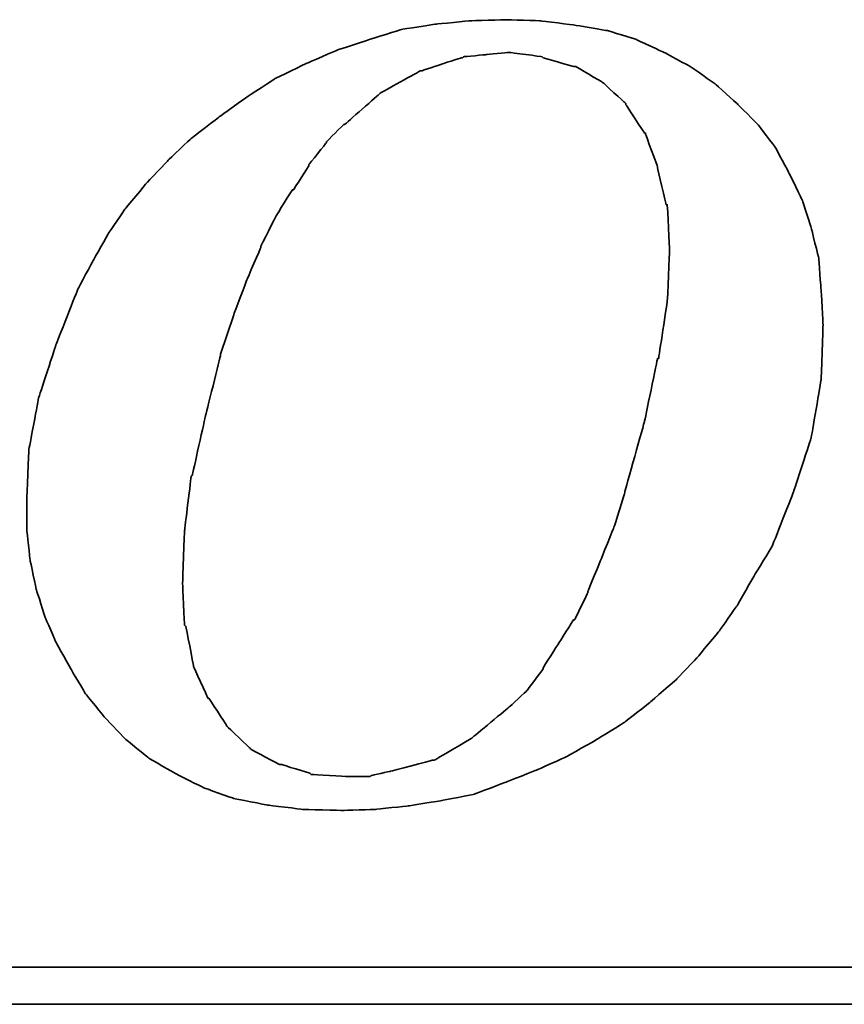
# Model space of a CAD drawing. Header units: millimetres. Extents: x 725 to 1014, y 326 to 423.
# Tile 45 of 51: x 962.47 to 965.84, y 350.6 to 354.62. Entities that reach past the tile are written whole.
import ezdxf

# ---------------------------------------------------------------- set-up
doc = ezdxf.new("R2010")
doc.units = ezdxf.units.MM
doc.header["$LTSCALE"] = 0.15
doc.layers.add('DIM', color=4, linetype='CONTINUOUS')
doc.layers.add('layer 1', color=7, linetype='CONTINUOUS')

# ---------------------------------------------------------------- blocks, each defined once
blk = doc.blocks.new('TBI MOTION logo(完整正式版)')
at = {"layer": 'layer 1', "color": 22, "lineweight": 35}
for points, knots in [([(35.79625, -6.98375), (35.79625, -6.98375), (36.23125, -7.43875), (36.23125, -7.43875), (36.23125, -7.43875), (36.23125, -7.43875), (36.75625, -7.87125), (36.75625, -7.87125), (36.75625, -7.87125), (36.75625, -7.87125), (37.33125, -8.20375), (37.33125, -8.20375), (37.33125, -8.20375), (37.33125, -8.20375), (37.95625, -8.51875), (37.95625, -8.51875), (37.95625, -8.51875), (37.95625, -8.51875), (38.62625, -8.75875), (38.62625, -8.75875), (38.62625, -8.75875), (38.62625, -8.75875), (39.37125, -8.90375), (39.37125, -8.90375), (39.37125, -8.90375), (39.37125, -8.90375), (40.14125, -8.99875), (40.14125, -8.99875), (40.14125, -8.99875), (40.14125, -8.99875), (41.02625, -9.02375), (41.02625, -9.02375), (41.02625, -9.02375), (41.02625, -9.02375), (41.74625, -8.99875), (41.74625, -8.99875), (41.74625, -8.99875), (41.74625, -8.99875), (42.46625, -8.92375), (42.46625, -8.92375), (42.46625, -8.92375), (42.46625, -8.92375), (43.21125, -8.80625), (43.21125, -8.80625), (43.21125, -8.80625), (43.21125, -8.80625), (43.93125, -8.66375), (43.93125, -8.66375), (43.93125, -8.66375), (43.93125, -8.66375), (44.62625, -8.39875), (44.62625, -8.39875), (44.62625, -8.39875), (44.62625, -8.39875), (45.29625, -8.13375), (45.29625, -8.13375), (45.29625, -8.13375), (45.29625, -8.13375), (45.94625, -7.84375), (45.94625, -7.84375), (45.94625, -7.84375), (45.94625, -7.84375), (46.61625, -7.46375), (46.61625, -7.46375), (46.61625, -7.46375), (46.61625, -7.46375), (47.24125, -7.07875), (47.24125, -7.07875), (47.24125, -7.07875), (47.24125, -7.07875), (47.81625, -6.62375), (47.81625, -6.62375), (47.81625, -6.62375), (47.81625, -6.62375), (48.36875, -6.14375), (48.36875, -6.14375), (48.36875, -6.14375), (48.36875, -6.14375), (48.84625, -5.64125), (48.84625, -5.64125), (48.84625, -5.64125), (48.84625, -5.64125), (49.32625, -5.06375), (49.32625, -5.06375), (49.32625, -5.06375), (49.32625, -5.06375), (49.71125, -4.51374), (49.71125, -4.51374), (49.71125, -4.51374), (49.71125, -4.51374), (50.09625, -3.83874), (50.09625, -3.83874), (50.09625, -3.83874), (50.09625, -3.83874), (50.48125, -3.21374), (50.48125, -3.21374), (50.48125, -3.21374), (50.48125, -3.21374), (50.96125, -1.99125), (50.96125, -1.99125), (50.96125, -1.99125), (50.96125, -1.99125), (51.34375, -0.81875), (51.34375, -0.81875), (51.34375, -0.81875), (51.34375, -0.81875), (51.56125, 0.45624), (51.56125, 0.45624), (51.56125, 0.45624), (51.56125, 0.45624), (51.60625, 1.67624), (51.60625, 1.67624), (51.60625, 1.67624), (51.60625, 1.67624), (51.56125, 2.44625), (51.56125, 2.44625), (51.56125, 2.44625), (51.56125, 2.44625), (51.51125, 3.14125), (51.51125, 3.14125), (51.51125, 3.14125), (51.51125, 3.14125), (51.34375, 3.81125), (51.34375, 3.81125), (51.34375, 3.81125), (51.34375, 3.81125), (51.15125, 4.41125), (51.15125, 4.41125), (51.15125, 4.41125), (51.15125, 4.41125), (50.86125, 5.01125), (50.86125, 5.01125), (50.86125, 5.01125), (50.86125, 5.01125), (50.55125, 5.58875), (50.55125, 5.58875), (50.55125, 5.58875), (50.55125, 5.58875), (50.16625, 6.09125), (50.16625, 6.09125), (50.16625, 6.09125), (50.16625, 6.09125), (49.71125, 6.54875), (49.71125, 6.54875), (49.71125, 6.54875), (49.71125, 6.54875), (49.23125, 6.98125), (49.23125, 6.98125), (49.23125, 6.98125), (49.23125, 6.98125), (48.67875, 7.36625), (48.67875, 7.36625), (48.67875, 7.36625), (48.67875, 7.36625), (48.10375, 7.67625), (48.10375, 7.67625), (48.10375, 7.67625), (48.10375, 7.67625), (47.48125, 7.96375), (47.48125, 7.96375), (47.48125, 7.96375), (47.48125, 7.96375), (46.85625, 8.15625), (46.85625, 8.15625), (46.85625, 8.15625), (46.85625, 8.15625), (46.13625, 8.27624), (46.13625, 8.27624), (46.13625, 8.27624), (46.13625, 8.27624), (45.39125, 8.37125), (45.39125, 8.37125), (45.39125, 8.37125), (45.39125, 8.37125), (44.62625, 8.39624), (44.62625, 8.39624), (44.62625, 8.39624), (44.62625, 8.39624), (43.83625, 8.37125), (43.83625, 8.37125), (43.83625, 8.37125), (43.83625, 8.37125), (43.09125, 8.30125), (43.09125, 8.30125), (43.09125, 8.30125), (43.09125, 8.30125), (42.32125, 8.18125), (42.32125, 8.18125), (42.32125, 8.18125), (42.32125, 8.18125), (41.62875, 7.96375), (41.62875, 7.96375), (41.62875, 7.96375), (41.62875, 7.96375), (40.90625, 7.72625), (40.90625, 7.72625), (40.90625, 7.72625), (40.90625, 7.72625), (40.23624, 7.43625), (40.23624, 7.43625), (40.23624, 7.43625), (40.23624, 7.43625), (39.54124, 7.10125), (39.54124, 7.10125), (39.54124, 7.10125), (39.54124, 7.10125), (38.91625, 6.69125), (38.91625, 6.69125), (38.91625, 6.69125), (38.91625, 6.69125), (38.31625, 6.26125), (38.31625, 6.26125), (38.31625, 6.26125), (38.31625, 6.26125), (37.69125, 5.78125), (37.69125, 5.78125), (37.69125, 5.78125), (37.69125, 5.78125), (37.18625, 5.30125), (37.18625, 5.30125), (37.18625, 5.30125), (37.18625, 5.30125), (36.70625, 4.79624), (36.70625, 4.79624), (36.70625, 4.79624), (36.70625, 4.79624), (36.23125, 4.22125), (36.23125, 4.22125), (36.23125, 4.22125), (36.23125, 4.22125), (35.87124, 3.69375), (35.87124, 3.69375), (35.87124, 3.69375), (35.87124, 3.69375), (35.53125, 3.09125), (35.53125, 3.09125), (35.53125, 3.09125), (35.53125, 3.09125), (35.19875, 2.47125), (35.19875, 2.47125), (35.19875, 2.47125), (35.19875, 2.47125), (34.71625, 1.24625), (34.71625, 1.24625), (34.71625, 1.24625), (34.71625, 1.24625), (34.33125, 0.06874), (34.33125, 0.06874), (34.33125, 0.06874), (34.33125, 0.06874), (34.11625, -1.07875), (34.11625, -1.07875), (34.11625, -1.07875), (34.11625, -1.07875), (34.07125, -2.15875), (34.07125, -2.15875), (34.07125, -2.15875), (34.07125, -2.15875), (34.07125, -2.85375), (34.07125, -2.85375), (34.07125, -2.85375), (34.07125, -2.85375), (34.14125, -3.50375), (34.14125, -3.50375), (34.14125, -3.50375), (34.14125, -3.50375), (34.28625, -4.17375), (34.28625, -4.17375), (34.28625, -4.17375), (34.28625, -4.17375), (34.47625, -4.77624), (34.47625, -4.77624), (34.47625, -4.77624), (34.47625, -4.77624), (34.71625, -5.32625), (34.71625, -5.32625), (34.71625, -5.32625), (34.71625, -5.32625), (35.05375, -5.92875), (35.05375, -5.92875), (35.05375, -5.92875), (35.05375, -5.92875), (35.36375, -6.45375), (35.36375, -6.45375), (35.36375, -6.45375), (35.36375, -6.45375), (35.79625, -6.98375), (35.79625, -6.98375)], [0, 0, 0, 0, 0.01388889, 0.01388889, 0.01388889, 0.0138889, 0.02777778, 0.02777778, 0.02777778, 0.02777779, 0.04166667, 0.04166667, 0.04166667, 0.04166668, 0.05555556, 0.05555556, 0.05555556, 0.05555557, 0.06944444, 0.06944444, 0.06944444, 0.06944445, 0.08333333, 0.08333333, 0.08333333, 0.08333334, 0.09722222, 0.09722222, 0.09722222, 0.09722223, 0.11111111, 0.11111111, 0.11111111, 0.11111112, 0.125, 0.125, 0.125, 0.12500001, 0.13888889, 0.13888889, 0.13888889, 0.1388889, 0.15277778, 0.15277778, 0.15277778, 0.15277779, 0.16666667, 0.16666667, 0.16666667, 0.16666668, 0.18055556, 0.18055556, 0.18055556, 0.18055557, 0.19444444, 0.19444444, 0.19444444, 0.19444445, 0.20833333, 0.20833333, 0.20833333, 0.20833334, 0.22222222, 0.22222222, 0.22222222, 0.22222223, 0.23611111, 0.23611111, 0.23611111, 0.23611112, 0.25, 0.25, 0.25, 0.25000001, 0.26388889, 0.26388889, 0.26388889, 0.2638889, 0.27777778, 0.27777778, 0.27777778, 0.27777779, 0.29166667, 0.29166667, 0.29166667, 0.29166668, 0.30555556, 0.30555556, 0.30555556, 0.30555557, 0.31944444, 0.31944444, 0.31944444, 0.31944445, 0.33333333, 0.33333333, 0.33333333, 0.33333334, 0.34722222, 0.34722222, 0.34722222, 0.34722223, 0.36111111, 0.36111111, 0.36111111, 0.36111112, 0.375, 0.375, 0.375, 0.37500001, 0.38888889, 0.38888889, 0.38888889, 0.3888889, 0.40277778, 0.40277778, 0.40277778, 0.40277779, 0.41666667, 0.41666667, 0.41666667, 0.41666668, 0.43055556, 0.43055556, 0.43055556, 0.43055557, 0.44444444, 0.44444444, 0.44444444, 0.44444445, 0.45833333, 0.45833333, 0.45833333, 0.45833334, 0.47222222, 0.47222222, 0.47222222, 0.47222223, 0.48611111, 0.48611111, 0.48611111, 0.48611112, 0.5, 0.5, 0.5, 0.50000001, 0.51388889, 0.51388889, 0.51388889, 0.5138889, 0.52777778, 0.52777778, 0.52777778, 0.52777779, 0.54166667, 0.54166667, 0.54166667, 0.54166668, 0.55555556, 0.55555556, 0.55555556, 0.55555557, 0.56944444, 0.56944444, 0.56944444, 0.56944445, 0.58333333, 0.58333333, 0.58333333, 0.58333334, 0.59722222, 0.59722222, 0.59722222, 0.59722223, 0.61111111, 0.61111111, 0.61111111, 0.61111112, 0.625, 0.625, 0.625, 0.62500001, 0.63888889, 0.63888889, 0.63888889, 0.6388889, 0.65277778, 0.65277778, 0.65277778, 0.65277779, 0.66666667, 0.66666667, 0.66666667, 0.66666668, 0.68055556, 0.68055556, 0.68055556, 0.68055557, 0.69444444, 0.69444444, 0.69444444, 0.69444445, 0.70833333, 0.70833333, 0.70833333, 0.70833334, 0.72222222, 0.72222222, 0.72222222, 0.72222223, 0.73611111, 0.73611111, 0.73611111, 0.73611112, 0.75, 0.75, 0.75, 0.75000001, 0.76388889, 0.76388889, 0.76388889, 0.7638889, 0.77777778, 0.77777778, 0.77777778, 0.77777779, 0.79166667, 0.79166667, 0.79166667, 0.79166668, 0.80555556, 0.80555556, 0.80555556, 0.80555557, 0.81944444, 0.81944444, 0.81944444, 0.81944445, 0.83333333, 0.83333333, 0.83333333, 0.83333334, 0.84722222, 0.84722222, 0.84722222, 0.84722223, 0.86111111, 0.86111111, 0.86111111, 0.86111112, 0.875, 0.875, 0.875, 0.87500001, 0.88888889, 0.88888889, 0.88888889, 0.8888889, 0.90277778, 0.90277778, 0.90277778, 0.90277779, 0.91666667, 0.91666667, 0.91666667, 0.91666668, 0.93055556, 0.93055556, 0.93055556, 0.93055557, 0.94444444, 0.94444444, 0.94444444, 0.94444445, 0.95833333, 0.95833333, 0.95833333, 0.95833334, 0.97222222, 0.97222222, 0.97222222, 0.97222223, 0.98611111, 0.98611111, 0.98611111, 0.98611112, 1, 1, 1, 1]), ([(38.33875, 1.03124), (38.33875, 1.03124), (38.62625, 1.89625), (38.62625, 1.89625), (38.62625, 1.89625), (38.62625, 1.89625), (38.91625, 2.66375), (38.91625, 2.66375), (38.91625, 2.66375), (38.91625, 2.66375), (39.22625, 3.38125), (39.22625, 3.38125), (39.22625, 3.38125), (39.22625, 3.38125), (39.22625, 3.40624), (39.22625, 3.40624), (39.22625, 3.40624), (39.22625, 3.40624), (39.56124, 4.07624), (39.56124, 4.07624), (39.56124, 4.07624), (39.56124, 4.07624), (39.92125, 4.65125), (39.92125, 4.65125), (39.92125, 4.65125), (39.92125, 4.65125), (39.94625, 4.65125), (39.94625, 4.65125), (39.94625, 4.65125), (39.94625, 4.65125), (40.28125, 5.17875), (40.28125, 5.17875), (40.28125, 5.17875), (40.28125, 5.17875), (40.28125, 5.20375), (40.28125, 5.20375), (40.28125, 5.20375), (40.28125, 5.20375), (40.66875, 5.68625), (40.66875, 5.68625), (40.66875, 5.68625), (40.66875, 5.68625), (40.66875, 5.70625), (40.66875, 5.70625), (40.66875, 5.70625), (40.66875, 5.70625), (41.05124, 6.09125), (41.05124, 6.09125), (41.05124, 6.09125), (41.05124, 6.09125), (41.07625, 6.09125), (41.07625, 6.09125), (41.07625, 6.09125), (41.07625, 6.09125), (41.84125, 6.76625), (41.84125, 6.76625), (41.84125, 6.76625), (41.84125, 6.76625), (41.86625, 6.78625), (41.86625, 6.78625), (41.86625, 6.78625), (41.86625, 6.78625), (42.73125, 7.26624), (42.73125, 7.26624), (42.73125, 7.26624), (42.73125, 7.26624), (42.75625, 7.26624), (42.75625, 7.26624), (42.75625, 7.26624), (42.75625, 7.26624), (43.18625, 7.41125), (43.18625, 7.41125), (43.18625, 7.41125), (43.18625, 7.41125), (43.64125, 7.55625), (43.64125, 7.55625), (43.64125, 7.55625), (43.64125, 7.55625), (43.66625, 7.55625), (43.66625, 7.55625), (43.66625, 7.55625), (43.66625, 7.55625), (43.69125, 7.58124), (43.69125, 7.58124), (43.69125, 7.58124), (43.69125, 7.58124), (44.19125, 7.62625), (44.19125, 7.62625), (44.19125, 7.62625), (44.19125, 7.62625), (44.67125, 7.67625), (44.67125, 7.67625), (44.67125, 7.67625), (44.67125, 7.67625), (44.69625, 7.67625), (44.69625, 7.67625), (44.69625, 7.67625), (44.69625, 7.67625), (45.41875, 7.58124), (45.41875, 7.58124), (45.41875, 7.58124), (45.41875, 7.58124), (45.44125, 7.55625), (45.44125, 7.55625), (45.44125, 7.55625), (45.44125, 7.55625), (46.11125, 7.36625), (46.11125, 7.36625), (46.11125, 7.36625), (46.11125, 7.36625), (46.13625, 7.36625), (46.13625, 7.36625), (46.13625, 7.36625), (46.13625, 7.36625), (46.15875, 7.36625), (46.15875, 7.36625), (46.15875, 7.36625), (46.15875, 7.36625), (46.73625, 7.02624), (46.73625, 7.02624), (46.73625, 7.02624), (46.73625, 7.02624), (46.76125, 7.00624), (46.76125, 7.00624), (46.76125, 7.00624), (46.76125, 7.00624), (47.24125, 6.57124), (47.24125, 6.57124), (47.24125, 6.57124), (47.24125, 6.57124), (47.26625, 6.54875), (47.26625, 6.54875), (47.26625, 6.54875), (47.26625, 6.54875), (47.26625, 6.52375), (47.26625, 6.52375), (47.26625, 6.52375), (47.26625, 6.52375), (47.67375, 5.89875), (47.67375, 5.89875), (47.67375, 5.89875), (47.67375, 5.89875), (47.69625, 5.89875), (47.69625, 5.89875), (47.69625, 5.89875), (47.69625, 5.89875), (47.69625, 5.87625), (47.69625, 5.87625), (47.69625, 5.87625), (47.69625, 5.87625), (47.96125, 5.15625), (47.96125, 5.15625), (47.96125, 5.15625), (47.96125, 5.15625), (47.96125, 5.13125), (47.96125, 5.13125), (47.96125, 5.13125), (47.96125, 5.13125), (48.15125, 4.31875), (48.15125, 4.31875), (48.15125, 4.31875), (48.15125, 4.31875), (48.17625, 4.31875), (48.17625, 4.31875), (48.17625, 4.31875), (48.17625, 4.31875), (48.17625, 4.29125), (48.17625, 4.29125), (48.17625, 4.29125), (48.17625, 4.29125), (48.22625, 3.33125), (48.22625, 3.33125), (48.22625, 3.33125), (48.22625, 3.33125), (48.22625, 3.30875), (48.22625, 3.30875), (48.22625, 3.30875), (48.22625, 3.30875), (48.17625, 2.20624), (48.17625, 2.20624), (48.17625, 2.20624), (48.17625, 2.20624), (48.17625, 2.18124), (48.17625, 2.18124), (48.17625, 2.18124), (48.17625, 2.18124), (47.98375, 0.93624), (47.98375, 0.93624), (47.98375, 0.93624), (47.98375, 0.93624), (47.96125, 0.93624), (47.96125, 0.93624), (47.96125, 0.93624), (47.96125, 0.93624), (47.67375, -0.45874), (47.67375, -0.45874), (47.67375, -0.45874), (47.67375, -0.45874), (47.24125, -1.99125), (47.24125, -1.99125), (47.24125, -1.99125), (47.24125, -1.99125), (47.24125, -2.01874), (47.24125, -2.01874), (47.24125, -2.01874), (47.24125, -2.01874), (47.00125, -2.78375), (47.00125, -2.78375), (47.00125, -2.78375), (47.00125, -2.78375), (46.71125, -3.50375), (46.71125, -3.50375), (46.71125, -3.50375), (46.71125, -3.50375), (46.42625, -4.19875), (46.42625, -4.19875), (46.42625, -4.19875), (46.42625, -4.19875), (46.42625, -4.22375), (46.42625, -4.22375), (46.42625, -4.22375), (46.42625, -4.22375), (46.13625, -4.82374), (46.13625, -4.82374), (46.13625, -4.82374), (46.13625, -4.82374), (46.11125, -4.82374), (46.11125, -4.82374), (46.11125, -4.82374), (46.11125, -4.82374), (45.77625, -5.35125), (45.77625, -5.35125), (45.77625, -5.35125), (45.77625, -5.35125), (45.44125, -5.87875), (45.44125, -5.87875), (45.44125, -5.87875), (45.44125, -5.87875), (45.44125, -5.90375), (45.44125, -5.90375), (45.44125, -5.90375), (45.44125, -5.90375), (45.10625, -6.35875), (45.10625, -6.35875), (45.10625, -6.35875), (45.10625, -6.35875), (45.08125, -6.38375), (45.08125, -6.38375), (45.08125, -6.38375), (45.08125, -6.38375), (44.69625, -6.74375), (44.69625, -6.74375), (44.69625, -6.74375), (44.69625, -6.74375), (43.88375, -7.41625), (43.88375, -7.41625), (43.88375, -7.41625), (43.88375, -7.41625), (43.85625, -7.43875), (43.85625, -7.43875), (43.85625, -7.43875), (43.85625, -7.43875), (43.04125, -7.91875), (43.04125, -7.91875), (43.04125, -7.91875), (43.04125, -7.91875), (43.01625, -7.91875), (43.01625, -7.91875), (43.01625, -7.91875), (43.01625, -7.91875), (42.99625, -7.91875), (42.99625, -7.91875), (42.99625, -7.91875), (42.99625, -7.91875), (42.08125, -8.15875), (42.08125, -8.15875), (42.08125, -8.15875), (42.08125, -8.15875), (41.65125, -8.25625), (41.65125, -8.25625), (41.65125, -8.25625), (41.65125, -8.25625), (41.62875, -8.27875), (41.62875, -8.27875), (41.62875, -8.27875), (41.62875, -8.27875), (41.60125, -8.27875), (41.60125, -8.27875), (41.60125, -8.27875), (41.60125, -8.27875), (41.12125, -8.27875), (41.12125, -8.27875), (41.12125, -8.27875), (41.12125, -8.27875), (40.35624, -8.23125), (40.35624, -8.23125), (40.35624, -8.23125), (40.35624, -8.23125), (40.33125, -8.23125), (40.33125, -8.23125), (40.33125, -8.23125), (40.33125, -8.23125), (40.30625, -8.20375), (40.30625, -8.20375), (40.30625, -8.20375), (40.30625, -8.20375), (39.68375, -8.01375), (39.68375, -8.01375), (39.68375, -8.01375), (39.68375, -8.01375), (39.66124, -8.01375), (39.66124, -8.01375), (39.66124, -8.01375), (39.66124, -8.01375), (39.63625, -8.01375), (39.63625, -8.01375), (39.63625, -8.01375), (39.63625, -8.01375), (39.01125, -7.67875), (39.01125, -7.67875), (39.01125, -7.67875), (39.01125, -7.67875), (38.98875, -7.65375), (38.98875, -7.65375), (38.98875, -7.65375), (38.98875, -7.65375), (38.48625, -7.17375), (38.48625, -7.17375), (38.48625, -7.17375), (38.48625, -7.17375), (38.45875, -7.14875), (38.45875, -7.14875), (38.45875, -7.14875), (38.45875, -7.14875), (38.45875, -7.12875), (38.45875, -7.12875), (38.45875, -7.12875), (38.45875, -7.12875), (38.07625, -6.54875), (38.07625, -6.54875), (38.07625, -6.54875), (38.07625, -6.54875), (38.05125, -6.54875), (38.05125, -6.54875), (38.05125, -6.54875), (38.05125, -6.54875), (38.05125, -6.52875), (38.05125, -6.52875), (38.05125, -6.52875), (38.05125, -6.52875), (37.74125, -5.85375), (37.74125, -5.85375), (37.74125, -5.85375), (37.74125, -5.85375), (37.74125, -5.82875), (37.74125, -5.82875), (37.74125, -5.82875), (37.74125, -5.82875), (37.57375, -4.96875), (37.57375, -4.96875), (37.57375, -4.96875), (37.57375, -4.96875), (37.54625, -4.94375), (37.54625, -4.94375), (37.54625, -4.94375), (37.54625, -4.94375), (37.50125, -4.03375), (37.50125, -4.03375), (37.50125, -4.03375), (37.50125, -4.03375), (37.50125, -4.00875), (37.50125, -4.00875), (37.50125, -4.00875), (37.50125, -4.00875), (37.54625, -2.85375), (37.54625, -2.85375), (37.54625, -2.85375), (37.54625, -2.85375), (37.69125, -1.65875), (37.69125, -1.65875), (37.69125, -1.65875), (37.69125, -1.65875), (37.71624, -1.63375), (37.71624, -1.63375), (37.71624, -1.63375), (37.71624, -1.63375), (38.00375, -0.33875), (38.00375, -0.33875), (38.00375, -0.33875), (38.00375, -0.33875), (38.33875, 1.00624), (38.33875, 1.00624), (38.33875, 1.00624), (38.33875, 1.00624), (38.33875, 1.03124), (38.33875, 1.03124)], [0, 0, 0, 0, 0.01010101, 0.01010101, 0.01010101, 0.01010102, 0.02020202, 0.02020202, 0.02020202, 0.02020203, 0.03030303, 0.03030303, 0.03030303, 0.03030304, 0.04040404, 0.04040404, 0.04040404, 0.04040405, 0.05050505, 0.05050505, 0.05050505, 0.05050506, 0.06060606, 0.06060606, 0.06060606, 0.06060607, 0.07070707, 0.07070707, 0.07070707, 0.07070708, 0.08080808, 0.08080808, 0.08080808, 0.08080809, 0.09090909, 0.09090909, 0.09090909, 0.0909091, 0.1010101, 0.1010101, 0.1010101, 0.10101011, 0.11111111, 0.11111111, 0.11111111, 0.11111112, 0.12121212, 0.12121212, 0.12121212, 0.12121213, 0.13131313, 0.13131313, 0.13131313, 0.13131314, 0.14141414, 0.14141414, 0.14141414, 0.14141415, 0.15151515, 0.15151515, 0.15151515, 0.15151516, 0.16161616, 0.16161616, 0.16161616, 0.16161617, 0.17171717, 0.17171717, 0.17171717, 0.17171718, 0.18181818, 0.18181818, 0.18181818, 0.18181819, 0.19191919, 0.19191919, 0.19191919, 0.1919192, 0.2020202, 0.2020202, 0.2020202, 0.20202021, 0.21212121, 0.21212121, 0.21212121, 0.21212122, 0.22222222, 0.22222222, 0.22222222, 0.22222223, 0.23232323, 0.23232323, 0.23232323, 0.23232324, 0.24242424, 0.24242424, 0.24242424, 0.24242425, 0.25252525, 0.25252525, 0.25252525, 0.25252526, 0.26262626, 0.26262626, 0.26262626, 0.26262627, 0.27272727, 0.27272727, 0.27272727, 0.27272728, 0.28282828, 0.28282828, 0.28282828, 0.28282829, 0.29292929, 0.29292929, 0.29292929, 0.2929293, 0.3030303, 0.3030303, 0.3030303, 0.30303031, 0.31313131, 0.31313131, 0.31313131, 0.31313132, 0.32323232, 0.32323232, 0.32323232, 0.32323233, 0.33333333, 0.33333333, 0.33333333, 0.33333334, 0.34343434, 0.34343434, 0.34343434, 0.34343435, 0.35353535, 0.35353535, 0.35353535, 0.35353536, 0.36363636, 0.36363636, 0.36363636, 0.36363637, 0.37373737, 0.37373737, 0.37373737, 0.37373738, 0.38383838, 0.38383838, 0.38383838, 0.38383839, 0.39393939, 0.39393939, 0.39393939, 0.3939394, 0.4040404, 0.4040404, 0.4040404, 0.40404041, 0.41414141, 0.41414141, 0.41414141, 0.41414142, 0.42424242, 0.42424242, 0.42424242, 0.42424243, 0.43434343, 0.43434343, 0.43434343, 0.43434344, 0.44444444, 0.44444444, 0.44444444, 0.44444445, 0.45454545, 0.45454545, 0.45454545, 0.45454546, 0.46464646, 0.46464646, 0.46464646, 0.46464647, 0.47474747, 0.47474747, 0.47474747, 0.47474748, 0.48484848, 0.48484848, 0.48484848, 0.48484849, 0.49494949, 0.49494949, 0.49494949, 0.4949495, 0.50505051, 0.50505051, 0.50505051, 0.50505052, 0.51515152, 0.51515152, 0.51515152, 0.51515153, 0.52525253, 0.52525253, 0.52525253, 0.52525254, 0.53535354, 0.53535354, 0.53535354, 0.53535355, 0.54545455, 0.54545455, 0.54545455, 0.54545456, 0.55555556, 0.55555556, 0.55555556, 0.55555557, 0.56565657, 0.56565657, 0.56565657, 0.56565658, 0.57575758, 0.57575758, 0.57575758, 0.57575759, 0.58585859, 0.58585859, 0.58585859, 0.5858586, 0.5959596, 0.5959596, 0.5959596, 0.59595961, 0.60606061, 0.60606061, 0.60606061, 0.60606062, 0.61616162, 0.61616162, 0.61616162, 0.61616163, 0.62626263, 0.62626263, 0.62626263, 0.62626264, 0.63636364, 0.63636364, 0.63636364, 0.63636365, 0.64646465, 0.64646465, 0.64646465, 0.64646466, 0.65656566, 0.65656566, 0.65656566, 0.65656567, 0.66666667, 0.66666667, 0.66666667, 0.66666668, 0.67676768, 0.67676768, 0.67676768, 0.67676769, 0.68686869, 0.68686869, 0.68686869, 0.6868687, 0.6969697, 0.6969697, 0.6969697, 0.69696971, 0.70707071, 0.70707071, 0.70707071, 0.70707072, 0.71717172, 0.71717172, 0.71717172, 0.71717173, 0.72727273, 0.72727273, 0.72727273, 0.72727274, 0.73737374, 0.73737374, 0.73737374, 0.73737375, 0.74747475, 0.74747475, 0.74747475, 0.74747476, 0.75757576, 0.75757576, 0.75757576, 0.75757577, 0.76767677, 0.76767677, 0.76767677, 0.76767678, 0.77777778, 0.77777778, 0.77777778, 0.77777779, 0.78787879, 0.78787879, 0.78787879, 0.7878788, 0.7979798, 0.7979798, 0.7979798, 0.79797981, 0.80808081, 0.80808081, 0.80808081, 0.80808082, 0.81818182, 0.81818182, 0.81818182, 0.81818183, 0.82828283, 0.82828283, 0.82828283, 0.82828284, 0.83838384, 0.83838384, 0.83838384, 0.83838385, 0.84848485, 0.84848485, 0.84848485, 0.84848486, 0.85858586, 0.85858586, 0.85858586, 0.85858587, 0.86868687, 0.86868687, 0.86868687, 0.86868688, 0.87878788, 0.87878788, 0.87878788, 0.87878789, 0.88888889, 0.88888889, 0.88888889, 0.8888889, 0.8989899, 0.8989899, 0.8989899, 0.89898991, 0.90909091, 0.90909091, 0.90909091, 0.90909092, 0.91919192, 0.91919192, 0.91919192, 0.91919193, 0.92929293, 0.92929293, 0.92929293, 0.92929294, 0.93939394, 0.93939394, 0.93939394, 0.93939395, 0.94949495, 0.94949495, 0.94949495, 0.94949496, 0.95959596, 0.95959596, 0.95959596, 0.95959597, 0.96969697, 0.96969697, 0.96969697, 0.96969698, 0.97979798, 0.97979798, 0.97979798, 0.97979799, 0.98989899, 0.98989899, 0.98989899, 0.989899, 1, 1, 1, 1]), ([(75.90875, -9.47875), (75.90875, -9.47875), (75.90875, -12.28625), (75.90875, -12.28625), (75.90875, -12.28625), (75.90875, -12.28625), (75.90875, -12.47875), (75.90875, -12.47875), (75.90875, -12.47875), (75.90875, -12.47875), (75.71625, -12.47875), (75.71625, -12.47875), (75.71625, -12.47875), (75.71625, -12.47875), (-88.32875, -12.47875), (-88.32875, -12.47875), (-88.32875, -12.47875), (-88.32875, -12.47875), (-88.32875, -13.29375), (-88.32875, -13.29375), (-88.32875, -13.29375), (-88.32875, -13.29375), (82.89125, -13.29375), (82.89125, -13.29375), (82.89125, -13.29375), (82.89125, -13.29375), (75.90875, -9.47875), (75.90875, -9.47875)], [0, 0, 0, 0, 0.14285714, 0.14285714, 0.14285714, 0.14285715, 0.28571429, 0.28571429, 0.28571429, 0.2857143, 0.42857143, 0.42857143, 0.42857143, 0.42857144, 0.57142857, 0.57142857, 0.57142857, 0.57142858, 0.71428571, 0.71428571, 0.71428571, 0.71428572, 0.85714286, 0.85714286, 0.85714286, 0.85714287, 1, 1, 1, 1])]:
    blk.add_open_spline(points, degree=3, knots=knots, dxfattribs=at)

msp = doc.modelspace()

# ---------------------------------------------------------------- block references
at = {"layer": 'DIM', "color": 7, "xscale": 0.1852549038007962, "yscale": 0.1852549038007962, "zscale": 0.1852549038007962}
msp.add_blockref('TBI MOTION logo(完整正式版)', (956.1882, 353.0618), dxfattribs=at)

doc.saveas('drawing.dxf')
